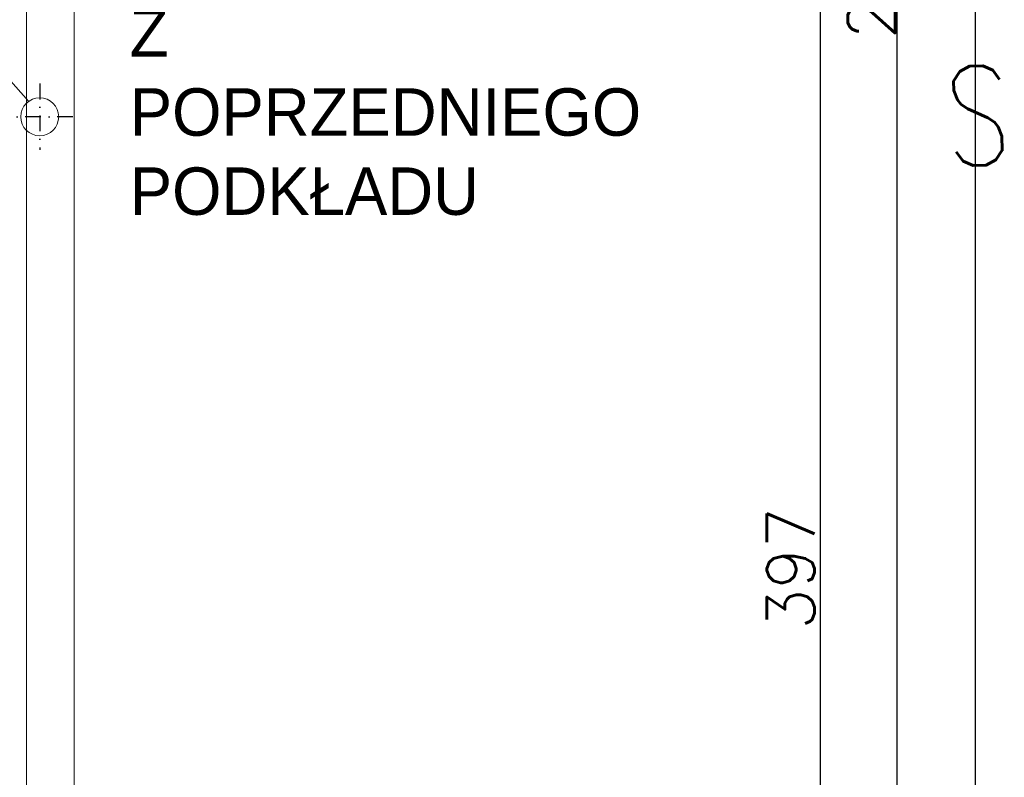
# Model space of a CAD drawing. Header units: millimetres. Extents: x -740 to 33545, y -26688 to 22494.
# Tile 256 of 256: x 16411 to 16723, y 7440 to 7680. Entities that reach past the tile are written whole.
import ezdxf
from ezdxf.lldxf.tags import DXFTag

# ---------------------------------------------------------------- set-up
doc = ezdxf.new("R2010")
doc.units = ezdxf.units.MM
doc.header["$MEASUREMENT"] = 0
doc.linetypes.add('AUSGEZOGEN', pattern=[0])
doc.linetypes.add('STRICHPUNKTX2', pattern=[2, 1, -0.5, 0, -0.5])
doc.layers.get('Defpoints').update_dxf_attribs({"color": 252})
doc.layers.add('_B___I__', color=252, linetype='AUSGEZOGEN')
for name, color, linetype, lineweight in [('A_l.widokowa', 252, 'Continuous', 18), ('l. przerywana', 252, 'ICAD_ISO03W100', 9), ('Nowe_820-G Rysunki Obrazki_Nr_pióra__1', 252, 'Continuous', 13), ('wymiarowanie', 252, 'Continuous', 9)]:
    doc.layers.add(name, color=color, linetype=linetype, lineweight=lineweight)
doc.layers.add('UWAGI ARCHITEKTURA', color=252, linetype='Continuous', plot=False)
doc.styles.add('styl2', font='simplex.shx')
doc.styles.add('STYL_AUTOMATYCZNY_3', font='txt', dxfattribs={"width": 0.771742})
tags = doc.linetypes.add('ICAD_ISO03W100', pattern=[30, 12, -18]).pattern_tags.tags
tags[6:7] = [DXFTag(74, 4), DXFTag(75, 0), DXFTag(340, '0'), DXFTag(46, 1.0), DXFTag(50, 0.0), DXFTag(44, 0.0), DXFTag(45, 0.0)]
tags[4:5] = [DXFTag(74, 4), DXFTag(75, 0), DXFTag(340, '0'), DXFTag(46, 1.0), DXFTag(50, 0.0), DXFTag(44, 0.0), DXFTag(45, 0.0)]
doc.dimstyles.new('Kopia I_1.100', dxfattribs={"dimtxt": 15, "dimasz": 10, "dimexe": 5, "dimexo": 1, "dimgap": 1.5, "dimtad": 1, "dimdec": 1, "dimrnd": 0.5, "dimtxsty": 'styl2', "dimblk": 'ARCHTICK', "dimcen": 5, "dimadec": 0, "dimazin": 0, "dimtfac": 1, "dimtdec": 1, "dimtmove": 0, "dimatfit": 3, "dimldrblk": 'ARCHTICK', "dimfxl": 0, "dimarcsym": 0})

# ---------------------------------------------------------------- blocks, each defined once
blk = doc.blocks.new('_ArchTick')
at = {"color": 0, "linetype": 'ByBlock', "const_width": 0.15}
blk.add_lwpolyline([(-0.5, -0.5), (0.5, 0.5)], dxfattribs=at)
blk = doc.blocks.new('*D1835')
at = {"layer": 'Defpoints', "color": 0}
for p in [(16625.86, 7704.71), (16600.22, 7307.71), (16664.44, 7307.71)]:
    blk.add_point(p, dxfattribs=at)
at = {"layer": 'wymiarowanie', "color": 0, "lineweight": -2}
for p, q in [((16659.44, 7704.71), (16669.44, 7704.71)), ((16664.44, 7704.71), (16664.44, 7307.71)), ((16659.44, 7307.71), (16669.44, 7307.71))]:
    blk.add_line(p, q, dxfattribs=at)
at = {"layer": 'wymiarowanie', "color": 0, "lineweight": -2, "xscale": 10, "yscale": 10, "zscale": 10}
for p, rotation in [((16664.44, 7704.71), 90), ((16664.44, 7307.71), 270)]:
    blk.add_blockref('_ArchTick', p, dxfattribs=dict(at, rotation=rotation))
at = {"layer": 'wymiarowanie', "color": 0, "insert": (16655.07, 7506.21), "char_height": 15, "attachment_point": 5, "rotation": 90, "style": 'styl2'}
blk.add_mtext('397', dxfattribs=at)
blk = doc.blocks.new('*D1841')
at = {"layer": 'Defpoints', "color": 0}
for p in [(16664.44, 7704.71), (16688.69, 7704.71), (16659.44, 6029.8)]:
    blk.add_point(p, dxfattribs=at)
at = {"layer": 'wymiarowanie', "color": 0, "lineweight": -2}
for p, q in [((16683.69, 7704.71), (16693.69, 7704.71)), ((16688.69, 6029.8), (16688.69, 7704.71)), ((16683.69, 6029.8), (16693.69, 6029.8))]:
    blk.add_line(p, q, dxfattribs=at)
at = {"layer": 'wymiarowanie', "color": 0, "lineweight": -2, "xscale": 10, "yscale": 10, "zscale": 10}
for p, rotation in [((16688.69, 7704.71), 90), ((16688.69, 6029.8), 270)]:
    blk.add_blockref('_ArchTick', p, dxfattribs=dict(at, rotation=rotation))
at = {"layer": 'wymiarowanie', "color": 0, "insert": (16679.32, 6867.25), "char_height": 15, "attachment_point": 5, "rotation": 90, "style": 'styl2'}
blk.add_mtext('1675', dxfattribs=at)
blk = doc.blocks.new('*D1842')
at = {"layer": 'Defpoints', "color": 0}
for p in [(16664.44, 7724.71), (16688.69, 7724.71), (16664.44, 7704.71)]:
    blk.add_point(p, dxfattribs=at)
at = {"layer": 'wymiarowanie', "color": 0, "lineweight": -2}
for p, q in [((16683.69, 7724.71), (16693.69, 7724.71)), ((16688.69, 7704.71), (16688.69, 7724.71)), ((16683.69, 7704.71), (16693.69, 7704.71))]:
    blk.add_line(p, q, dxfattribs=at)
at = {"layer": 'wymiarowanie', "color": 0, "lineweight": -2, "xscale": 10, "yscale": 10, "zscale": 10}
for p, rotation in [((16688.69, 7724.71), 90), ((16688.69, 7704.71), 270)]:
    blk.add_blockref('_ArchTick', p, dxfattribs=dict(at, rotation=rotation))
at = {"layer": 'wymiarowanie', "color": 0, "insert": (16680.6, 7686.35), "char_height": 15, "attachment_point": 5, "rotation": 90, "style": 'styl2'}
blk.add_mtext('20', dxfattribs=at)
blk = doc.blocks.new('*D1843')
at = {"layer": 'Defpoints', "color": 0}
for p in [(16683.69, 7724.71), (16683.69, 6009.8), (16713.33, 6009.8)]:
    blk.add_point(p, dxfattribs=at)
at = {"layer": 'wymiarowanie', "color": 0, "lineweight": -2}
for p, q in [((16708.33, 7724.71), (16718.33, 7724.71)), ((16713.33, 7724.71), (16713.33, 6009.8)), ((16708.33, 6009.8), (16718.33, 6009.8))]:
    blk.add_line(p, q, dxfattribs=at)
at = {"layer": 'wymiarowanie', "color": 0, "lineweight": -2, "xscale": 10, "yscale": 10, "zscale": 10}
for p, rotation in [((16713.33, 7724.71), 90), ((16713.33, 6009.8), 270)]:
    blk.add_blockref('_ArchTick', p, dxfattribs=dict(at, rotation=rotation))
at = {"layer": 'wymiarowanie', "color": 0, "insert": (16704.14, 6867.25), "char_height": 15, "attachment_point": 5, "rotation": 90, "style": 'styl2'}
blk.add_mtext('1715', dxfattribs=at)

msp = doc.modelspace()

# ---------------------------------------------------------------- linework, layer by layer
at = {"layer": '_B___I__', "linetype": 'STRICHPUNKTX2', "ltscale": 5}
for p, q in [((16417.82, 7659.47), (16417.82, 7638.47)), ((16428.32, 7648.97), (16407.32, 7648.97))]:
    msp.add_line(p, q, dxfattribs=at)
at = {"layer": 'A_l.widokowa'}
for points in [[(13318.52, 7736.42), (13318.52, 5992.3), (16428.66, 5992.3), (16428.66, 7742.21), (15557.59, 7742.21), (15557.59, 7202.04), (14189.6, 7202.04), (14189.6, 7736.42)], [(13333.52, 7721.42), (13333.52, 6007.3), (16413.66, 6007.3), (16413.66, 7727.21), (15572.59, 7727.21), (15572.59, 7187.04), (14174.6, 7187.04), (14174.6, 7721.42)]]:
    msp.add_lwpolyline(points, close=True, dxfattribs=at)
at = {"layer": 'l. przerywana', "ltscale": 0.2}
msp.add_circle((16417.82, 7648.97), 6, dxfattribs=at)
at = {"layer": 'wymiarowanie'}
msp.add_line((16282.67, 7802.42), (16414.32, 7653.85), dxfattribs=at)

# ---------------------------------------------------------------- texts
at = {"layer": 'Nowe_820-G Rysunki Obrazki_Nr_pióra__1', "linetype": 'Continuous', "lineweight": 13, "insert": (16704.44, 7633.26), "char_height": 31.3927, "attachment_point": 7, "rotation": 2.0719, "style": 'STYL_AUTOMATYCZNY_3'}
msp.add_mtext('\\A1;{\\pql;\\fRomanS|b0|i0|c0|p0;\\W0.771742;S}', dxfattribs=at)
at = {"layer": 'UWAGI ARCHITEKTURA', "insert": (16446.26, 7707.98), "char_height": 15, "width": 176.7854, "attachment_point": 1}
msp.add_mtext('{\\fCentury Gothic|b0|i0|c238|p0;PUNKT BAZOWY Z POPRZEDNIEGO PODKŁADU}', dxfattribs=at)

# ---------------------------------------------------------------- dimensions: what is measured, and where the dimension line sits
at = {"layer": 'wymiarowanie'}
dim = msp.add_linear_dim(base=(16688.69, 7724.71), p1=(16664.44, 7704.71), p2=(16664.44, 7724.71), angle=90, dimstyle='Kopia I_1.100', override={"dimtmove": 1, "dimfxl": 5}, dxfattribs=at)
dim.commit()
dim.dimension.update_dxf_attribs({"geometry": '*D1842', "text_midpoint": (16689.98, 7686.35), "dimtype": 160})
for base, p1, p2, picture, middle in [((16713.33, 6009.8), (16683.69, 7724.71), (16683.69, 6009.8), '*D1843', (16704.14, 6867.25)), ((16664.44, 7307.71), (16625.86, 7704.71), (16600.22, 7307.71), '*D1835', (16655.07, 7506.21)), ((16688.69, 7704.71), (16659.44, 6029.8), (16664.44, 7704.71), '*D1841', (16679.32, 6867.25))]:
    dim = msp.add_linear_dim(base=base, p1=p1, p2=p2, angle=90, dimstyle='Kopia I_1.100', override={"dimtmove": 1, "dimfxl": 5}, dxfattribs=at)
    dim.commit()
    dim.dimension.update_dxf_attribs({"geometry": picture, "text_midpoint": middle})

doc.saveas('drawing.dxf')
